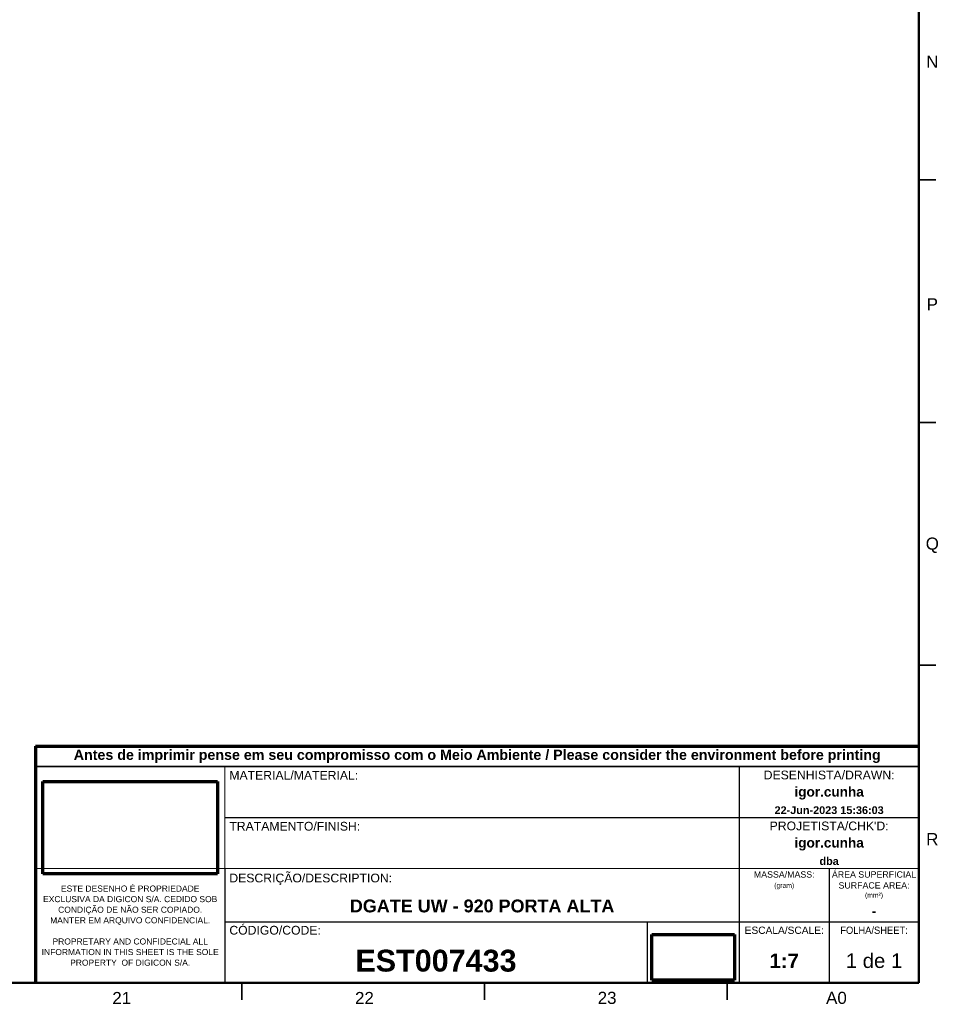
# Model space of a CAD drawing. Header units: millimetres. Extents: x 4 to 1188, y 1 to 840.
# Tile 145 of 203: x 999 to 1188, y 1 to 204. Entities that reach past the tile are written whole.
import ezdxf

# ---------------------------------------------------------------- set-up
doc = ezdxf.new("R2010")
doc.units = ezdxf.units.MM
doc.layers.add('1', color=7, linetype='Continuous')
doc.layers.add('256', color=7, linetype='Continuous')
doc.styles.add('Arial Unicode MS', font='Arial Unicode MS')
picture_1 = doc.add_image_def('image1.png', size_in_pixel=(283, 150))
picture_2 = doc.add_image_def('image2.png', size_in_pixel=(134, 74))

# ---------------------------------------------------------------- blocks, each defined once
blk = doc.blocks.new('TabularNote2')
at = {"layer": '256', "color": 18, "linetype": 'Continuous', "lineweight": 70}
for p, q in [((-182, 48.81), (-143, 48.81)), ((-182, 48.81), (-182, 44.58)), ((-143, 48.81), (-56, 48.81)), ((-56, 48.81), (-37, 48.81)), ((-37, 48.81), (-18.5, 48.81)), ((-18.5, 48.81), (0, 48.81)), ((-182, 44.58), (-182, 41.08)), ((-182, 41.08), (-182, 37.08)), ((-182, 37.08), (-182, 34.08)), ((-182, 34.08), (-182, 30.58)), ((-182, 30.58), (-182, 26.58)), ((-182, 26.58), (-182, 23.58)), ((-182, 23.58), (-182, 21.08)), ((-182, 21.08), (-182, 19.08)), ((-182, 19.08), (-182, 17.08)), ((-182, 17.08), (-182, 12.58)), ((-182, 12.58), (-182, 9.08)), ((-182, 9.08), (-182, 5.58)), ((-182, 5.58), (-182, 0))]:
    blk.add_line(p, q, dxfattribs=at)
at = {"layer": '256', "color": 18, "linetype": 'Continuous', "lineweight": 35}
for p, q in [((0, 48.81), (0, 44.58)), ((-182, 44.58), (-143, 44.58)), ((-143, 44.58), (-56, 44.58)), ((-56, 44.58), (-37, 44.58)), ((-37, 44.58), (-18.5, 44.58)), ((-18.5, 44.58), (0, 44.58)), ((0, 44.58), (0, 41.08)), ((0, 41.08), (0, 37.08)), ((0, 37.08), (0, 34.08)), ((0, 34.08), (0, 30.58)), ((0, 30.58), (0, 26.58)), ((0, 26.58), (0, 23.58)), ((0, 23.58), (0, 21.08)), ((0, 21.08), (0, 19.08)), ((0, 19.08), (0, 17.08)), ((0, 17.08), (0, 12.58)), ((0, 12.58), (0, 9.08)), ((0, 9.08), (0, 5.58)), ((0, 5.58), (0, 0)), ((-182, 0), (-143, 0)), ((-143, 0), (-56, 0)), ((-56, 0), (-37, 0)), ((-37, 0), (-18.5, 0)), ((-18.5, 0), (0, 0))]:
    blk.add_line(p, q, dxfattribs=at)
at = {"layer": '256', "color": 18, "linetype": 'Continuous', "lineweight": 13}
for p, q in [((-143, 44.58), (-143, 41.08)), ((-143, 41.08), (-143, 37.08)), ((-143, 37.08), (-143, 34.08)), ((-143, 34.08), (-143, 30.58)), ((-143, 30.58), (-143, 26.58)), ((-143, 26.58), (-143, 23.58)), ((-182, 23.58), (-143, 23.58)), ((-143, 23.58), (-56, 23.58)), ((-56, 23.58), (-37, 23.58)), ((-37, 23.58), (-18.5, 23.58)), ((-18.5, 23.58), (0, 23.58))]:
    blk.add_line(p, q, dxfattribs=at)
at = {"layer": '256', "color": 18, "linetype": 'Continuous', "lineweight": 25}
for p, q in [((-37, 44.58), (-37, 41.08)), ((-37, 41.08), (-37, 37.08)), ((-37, 37.08), (-37, 34.08)), ((-143, 34.08), (-56, 34.08)), ((-56, 34.08), (-37, 34.08)), ((-37, 34.08), (-18.5, 34.08)), ((-37, 34.08), (-37, 30.58)), ((-18.5, 34.08), (0, 34.08)), ((-37, 30.58), (-37, 26.58)), ((-37, 26.58), (-37, 23.58)), ((-143, 23.58), (-143, 21.08)), ((-37, 23.58), (-37, 21.08)), ((-18.5, 23.58), (-18.5, 21.08)), ((-143, 21.08), (-143, 19.08)), ((-37, 21.08), (-37, 19.08)), ((-18.5, 21.08), (-18.5, 19.08)), ((-143, 19.08), (-143, 17.08)), ((-37, 19.08), (-37, 17.08)), ((-18.5, 19.08), (-18.5, 17.08)), ((-143, 17.08), (-143, 12.58)), ((-37, 17.08), (-37, 12.58)), ((-18.5, 17.08), (-18.5, 12.58)), ((-143, 12.58), (-56, 12.58)), ((-143, 12.58), (-143, 9.08)), ((-56, 12.58), (-37, 12.58)), ((-56, 12.58), (-56, 9.08)), ((-37, 12.58), (-18.5, 12.58)), ((-37, 12.58), (-37, 9.08)), ((-18.5, 12.58), (0, 12.58)), ((-18.5, 12.58), (-18.5, 9.08)), ((-143, 9.08), (-143, 5.58)), ((-56, 9.08), (-56, 5.58)), ((-37, 9.08), (-37, 5.58)), ((-18.5, 9.08), (-18.5, 5.58)), ((-143, 5.58), (-143, 0)), ((-56, 5.58), (-56, 0)), ((-37, 5.58), (-37, 0)), ((-18.5, 5.58), (-18.5, 0))]:
    blk.add_line(p, q, dxfattribs=at)
at = {"layer": '1', "color": 92, "linetype": 'Continuous', "lineweight": 18, "insert": (-91, 46.69), "char_height": 2.1, "attachment_point": 5, "line_spacing_factor": 1.047437, "style": 'Arial Unicode MS'}
blk.add_mtext('\\fArial Unicode MS|b1|i0;\\W1.0000;Antes de imprimir pense em seu compromisso com o Meio Ambiente / Please consider the environment before printing', dxfattribs=at)
at = {"layer": '1', "color": 18, "linetype": 'Continuous', "lineweight": 13, "line_spacing_factor": 1.047437, "style": 'Arial Unicode MS'}
for s, insert, char_height, attachment_point in [('\\fArial Unicode MS|b0|i0;\\W1.0000;MATERIAL/MATERIAL:', (-142.07, 43.68), 1.8, 1), ('\\fArial Unicode MS|b0|i0;\\W1.0000;DESENHISTA/DRAWN:', (-18.5, 42.83), 1.8, 5), ('\\fArial Unicode MS|b0|i0;\\W1.0000;TRATAMENTO/FINISH:', (-142.07, 33.18), 1.8, 1), ("\\fArial Unicode MS|b0|i0;\\W1.0000;PROJETISTA/CHK'D:", (-18.5, 32.33), 1.8, 5), ('\\fArial Unicode MS|b0|i0;\\W1.0000;DESCRIÇÃO/DESCRIPTION:', (-142.07, 21.33), 1.8, 4), ('\\fArial Unicode MS|b0|i0;\\W1.0000;MASSA/MASS:', (-27.75, 22.33), 1.3, 5), ('\\fArial Unicode MS|b0|i0;\\W1.0000;ÁREA SUPERFICIAL', (-9.25, 22.33), 1.3, 5), ('\\fArial Unicode MS|b0|i0;\\W1.0000;ESTE DESENHO É PROPRIEDADE\\PEXCLUSIVA DA DIGICON S/A. CEDIDO SOB\\PCONDIÇÃO DE NÃO SER COPIADO. \\PMANTER EM ARQUIVO CONFIDENCIAL.\\P\\PPROPRETARY AND CONFIDECIAL ALL\\PINFORMATION IN THIS SHEET IS THE SOLE\\PPROPERTY  OF DIGICON S/A.', (-162.5, 11.79), 1.25, 5), ('\\fArial Unicode MS|b0|i0;\\W1.0000;(gram)', (-27.75, 20.58), 1, 2), ('\\fArial Unicode MS|b0|i0;\\W1.0000;SURFACE AREA:', (-9.25, 20.08), 1.3, 5), ('\\fArial Unicode MS|b0|i0;\\W1.0000;(mm²)', (-9.25, 18.58), 1, 2), ('\\fArial Unicode MS|b0|i0;\\W1.0000;CÓDIGO/CODE:', (-142.07, 10.83), 1.8, 4), ('\\fArial Unicode MS|b0|i0;\\W1.0000;ESCALA/SCALE:', (-27.75, 10.83), 1.5, 5), ('\\fArial Unicode MS|b0|i0;\\W0.9183;FOLHA/SHEET:', (-9.25, 10.83), 1.5, 5), ('\\fArial Unicode MS|b0|i0;\\W1.0000;1 de 1', (-9.25, 4.54), 3, 5)]:
    blk.add_mtext(s, dxfattribs=dict(at, insert=insert, char_height=char_height, attachment_point=attachment_point))
at = {"layer": '1', "color": 18, "linetype": 'Continuous', "lineweight": 18, "style": 'Arial Unicode MS'}
for s, insert, char_height, attachment_point, line_spacing_factor in [('\\fArial Unicode MS|b1|i0;\\W1.0000;igor.cunha', (-18.5, 39.08), 2, 5, 1.047437), ('\\fArial Unicode MS|b1|i0;\\W1.0000;22-Jun-2023 15:36:03', (-18.5, 35.58), 1.6, 5, 1.047437), ('\\fArial Unicode MS|b1|i0;\\W1.0000;igor.cunha', (-18.5, 28.58), 2, 5, 1.047437), ('\\fArial Unicode MS|b1|i0;\\W1.0000;dba', (-18.5, 25.08), 1.6, 5, 1.047437), ('\\fArial Unicode MS|b1|i0;\\W1.0000;DGATE UW - 920 PORTA ALTA', (-90, 15.83), 2.65, 5, 1.047437), ('\\fArial Unicode MS|b1|i0;\\W1.0000;-', (-9.25, 14.83), 2, 5, 1.047437), ('\\fArial Unicode MS|b1|i0;\\W1.0000;EST007433', (-99.5, 2.25), 4.5, 8, 0.824923), ('\\fArial Unicode MS|b1|i0;\\W1.0000;1:7', (-27.75, 4.54), 3, 5, 1.047437)]:
    blk.add_mtext(s, dxfattribs=dict(at, insert=insert, char_height=char_height, attachment_point=attachment_point, line_spacing_factor=line_spacing_factor))

msp = doc.modelspace()

# ---------------------------------------------------------------- linework, layer by layer
at = {"layer": '256', "color": 18, "linetype": 'Continuous', "lineweight": 50}
for p, q in [((1184, 836), (1184, 5)), ((1184, 5), (23, 5))]:
    msp.add_line(p, q, dxfattribs=at)
at = {"layer": '256', "color": 18, "linetype": 'Continuous', "lineweight": 35}
for p, q in [((1184, 170.5), (1187.5, 170.5)), ((1184, 120.5), (1187.5, 120.5)), ((1184, 70.5), (1187.5, 70.5)), ((1044.5, 5), (1044.5, 1.5)), ((1094.5, 5), (1094.5, 1.5)), ((1144.5, 5), (1144.5, 1.5))]:
    msp.add_line(p, q, dxfattribs=at)

# ---------------------------------------------------------------- block references
at = {"layer": '256', "color": 162, "linetype": 'Continuous', "lineweight": 70}
msp.add_blockref('TabularNote2', (1184, 5), dxfattribs=at)

# ---------------------------------------------------------------- texts
at = {"layer": '256', "color": 18, "linetype": 'Continuous', "lineweight": 13, "char_height": 2.5, "attachment_point": 7, "line_spacing_factor": 1.047437, "style": 'Arial Unicode MS'}
for s, insert in [('\\fArial Unicode MS|b0|i0;\\W1.0000;N', (1185.4964, 193.6224)), ('\\fArial Unicode MS|b0|i0;\\W1.0000;P', (1185.5928, 143.6224)), ('\\fArial Unicode MS|b0|i0;\\W1.0000;Q', (1185.3992, 93.6002)), ('\\fArial Unicode MS|b0|i0;\\W1.0000;R', (1185.4964, 33.3724)), ('\\fArial Unicode MS|b0|i0;\\W1.0000;21', (1017.8151, 0.6173)), ('\\fArial Unicode MS|b0|i0;\\W1.0000;22', (1067.8151, 0.6173)), ('\\fArial Unicode MS|b0|i0;\\W1.0000;23', (1117.8151, 0.6173)), ('\\fArial Unicode MS|b0|i0;\\W1.0000;A0', (1164.8716, 0.6173))]:
    msp.add_mtext(s, dxfattribs=dict(at, insert=insert))

# ---------------------------------------------------------------- pictures from other files: only their frames are drawn
at = {"layer": '1', "color": 162, "linetype": 'Continuous', "lineweight": 70}
image = msp.add_image(picture_1, insert=(1003.5295, 27.475), size_in_units=(35.9411, 19.05), dxfattribs=at)
image.dxf.flags = 7
image = msp.add_image(picture_2, insert=(1128.991, 5.551), size_in_units=(17.018, 9.398), dxfattribs=at)
image.dxf.flags = 7

doc.saveas('drawing.dxf')
